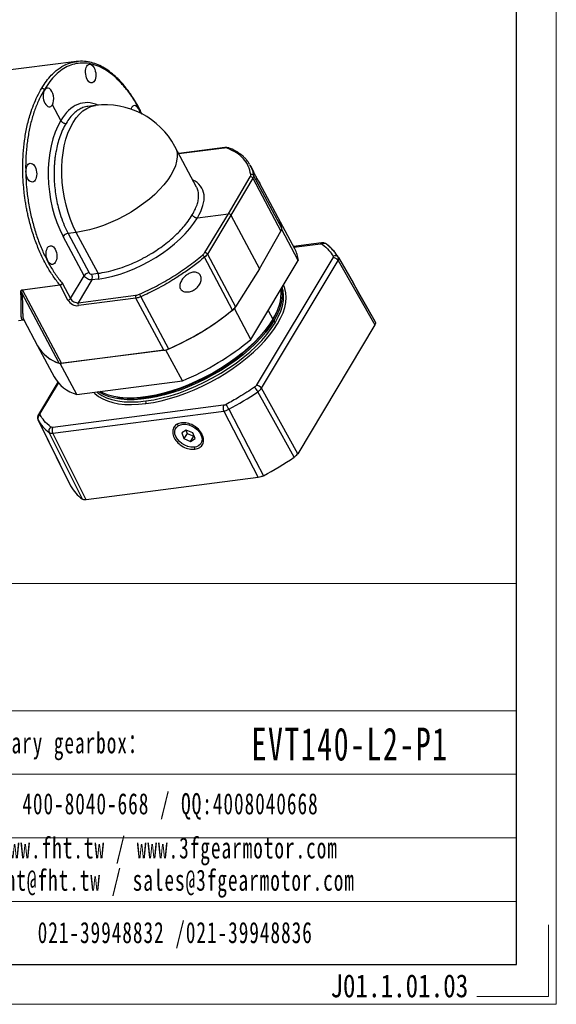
# Model space of a CAD drawing. Header units: millimetres. Extents: x -16 to 1014, y 0 to 717.
# Tile 11 of 15: x 851 to 1014, y 0 to 299. Entities that reach past the tile are written whole.
import ezdxf

# ---------------------------------------------------------------- set-up
doc = ezdxf.new("R2010")
doc.units = ezdxf.units.MM
doc.header["$LTSCALE"] = 2.5
doc.layers.get('0').update_dxf_attribs({"lineweight": 35})
doc.layers.add('6文字层', color=3, linetype='Continuous')
doc.layers.add('标注线', color=7, linetype='Continuous')
doc.layers.add('SLD-0', color=7, linetype='Continuous', lineweight=18)
doc.layers.add('图框_外框线', color=7, linetype='Continuous', lineweight=18)
doc.styles.add('标准', font='txt', dxfattribs={"width": 0.667})
doc.styles.add('样式 1', font='txt', dxfattribs={"width": 0.8})

# ---------------------------------------------------------------- blocks, each defined once
blk = doc.blocks.new('140L22222222222')
at = {"linetype": 'Continuous', "lineweight": 25}
for p, q in [((178.68, 85.42), (135.94, 79.91)), ((163.55, 71.79), (163.45, 71.98)), ((171.29, 57.24), (167.27, 64.8)), ((187.79, 64.42), (184.14, 63.95)), ((235.99, 25.5), (225.7, 44.84)), ((249.41, 44.34), (227.47, 41.51)), ((249.13, 44.13), (227.56, 41.35)), ((251.3, 44.19), (251.25, 44.2)), ((261.47, 36.02), (261.56, 35.85)), ((261.62, 35.86), (261.5, 36.06)), ((262.44, 34.34), (261.62, 35.88)), ((251.16, 12.81), (261.57, 30.42)), ((262.82, 29.76), (252.4, 12.14)), ((262.82, 29.76), (276.24, 4.54)), ((276.57, 5.89), (263.17, 31.09)), ((274.96, 10.81), (266.07, 27.52)), ((236.37, 10.9), (251.16, 12.81)), ((239.9, -5.76), (251.16, 12.81)), ((252.4, 12.14), (241.14, -6.44)), ((252.4, 12.14), (266.03, -13.47)), ((282.81, -3.93), (274.96, 10.81)), ((276.66, 5.28), (276.38, 4.81)), ((284.5, -9.47), (276.66, 5.28)), ((182.33, -16.79), (172.34, 1.98)), ((178.63, 3.92), (174.74, 3.42)), ((174.74, 3.42), (184.73, -15.36)), ((189.04, -15.63), (178.63, 3.92)), ((266.03, -13.47), (276.24, 4.54)), ((295.6, -1.14), (282.24, -2.87)), ((282.42, -3.2), (295.03, -1.58)), ((253.19, -33.14), (239.79, -7.95)), ((241.14, -6.44), (254.56, -31.65)), ((300.96, -8.22), (264.45, -69.17)), ((303.63, -8.09), (303.43, -7.78)), ((303.64, -8.2), (303.62, -8.04)), ((303.62, -8.04), (310.58, -20.23)), ((266.03, -13.47), (254.56, -31.65)), ((261.94, -47.14), (284.5, -9.47)), ((266.91, -70.46), (303.42, -9.51)), ((303.42, -9.51), (320.98, -40.25)), ((175.86, -27.65), (182.33, -16.79)), ((185.97, -16.02), (189.04, -15.63)), ((189.13, -18.4), (186.06, -18.8)), ((152.92, -23.47), (170.8, -21.16)), ((170.92, -21.34), (153.03, -23.65)), ((174.66, -28.37), (170.92, -21.34)), ((172.01, -20.42), (175.86, -27.65)), ((186.06, -18.8), (179.59, -29.66)), ((321.12, -38.68), (310.58, -20.23)), ((170.52, -58.55), (152.66, -24.98)), ((153.03, -23.65), (171.65, -58.63)), ((179.59, -29.66), (207.05, -26.11)), ((207.1, -27.5), (179.64, -31.04)), ((220.32, -52.34), (207.1, -27.5)), ((209.34, -26.85), (222.56, -51.7)), ((254.37, -31.93), (254.09, -32.4)), ((261.94, -47.14), (254.09, -32.4)), ((270.16, -33.41), (272.36, -37.54)), ((272.15, -37.98), (272.36, -37.54)), ((273.77, -34.98), (273.99, -34.51)), ((151.17, -38.12), (153.4, -37.83)), ((153.57, -37.8), (160.2, -50.26)), ((153.68, -37.73), (153.58, -37.77)), ((153.6, -37.88), (153.61, -37.88)), ((153.65, -37.76), (153.68, -37.82)), ((272.15, -37.98), (272.77, -38.31)), ((272.77, -38.31), (273.43, -39.2)), ((320.98, -40.25), (284.19, -101.66)), ((321.17, -38.78), (321.12, -38.68)), ((160.2, -50.26), (168.05, -65.01)), ((221.37, -52.21), (170.98, -58.71)), ((220.32, -52.34), (171.65, -58.63)), ((229.22, -66.95), (221.37, -52.21)), ((178.83, -73.46), (170.98, -58.71)), ((169.79, -67.59), (160.57, -82.98)), ((161.46, -82.46), (170.13, -67.99)), ((178.83, -73.46), (229.22, -66.95)), ((198.33, -74.77), (198.85, -74.85)), ((284.19, -101.66), (266.91, -70.46)), ((248.9, -78.58), (167.39, -89.1)), ((167.45, -91.85), (248.96, -81.33)), ((248.96, -81.33), (265.43, -113.03)), ((160.38, -85.47), (160.41, -85.66)), ((160.39, -85.61), (175.92, -117.04)), ((227.2, -88.36), (227.06, -87.8)), ((228.76, -86.94), (229.19, -87.04)), ((183.29, -123.63), (167.45, -91.85)), ((231.05, -90.38), (228.94, -91.75)), ((228.94, -91.75), (229.98, -94.46)), ((231.47, -91.98), (229.98, -94.46)), ((230.9, -90.48), (231.47, -91.98)), ((234.21, -91.72), (231.05, -90.38)), ((231.47, -91.98), (234.63, -93.32)), ((233.14, -95.8), (234.63, -93.32)), ((235.25, -94.43), (234.21, -91.72)), ((234.63, -93.32), (234.78, -93.22)), ((227.82, -95.86), (227.89, -95.92)), ((229.98, -94.46), (233.14, -95.8)), ((231.58, -98.13), (231.65, -98.16)), ((233.14, -95.8), (235.25, -94.43)), ((235.19, -99.58), (235.16, -98.56)), ((236.99, -97.82), (237.24, -97.83)), ((265.43, -113.03), (183.29, -123.63))]:
    blk.add_line(p, q, dxfattribs=at)
at = {"linetype": 'Continuous', "lineweight": 25, "flags": 128}
for points in [[(178.63, 3.92), (177.18, 6.88), (175.88, 10.05), (174.74, 13.37), (173.77, 16.83), (172.98, 20.39), (172.38, 24.02), (171.98, 27.67), (171.77, 31.32), (171.76, 34.94), (171.96, 38.48), (172.35, 41.9), (172.94, 45.19), (173.72, 48.31), (174.68, 51.22), (175.81, 53.9), (177.11, 56.33), (178.55, 58.47), (180.13, 60.31), (181.83, 61.84), (183.63, 63.03), (185.52, 63.88), (187.47, 64.37), (187.79, 64.42)], [(225.7, 44.84), (226.27, 43.52), (226.66, 41.76), (226.73, 39.86), (226.47, 37.84), (225.89, 35.72), (224.98, 33.51), (223.76, 31.25), (222.24, 28.94), (220.44, 26.62), (218.37, 24.31), (216.05, 22.02), (213.5, 19.79), (210.75, 17.62), (207.83, 15.55), (204.76, 13.59), (201.58, 11.76), (198.3, 10.08), (194.97, 8.57), (191.62, 7.23), (188.28, 6.09), (184.98, 5.15), (181.76, 4.43), (178.63, 3.92)], [(211.78, -77.77), (215.43, -77.2), (219.19, -76.41), (223.02, -75.41), (226.92, -74.2), (230.84, -72.79), (234.77, -71.2), (238.67, -69.43), (242.52, -67.49), (246.3, -65.41), (249.97, -63.19), (253.51, -60.84), (256.9, -58.39), (260.11, -55.85), (263.13, -53.24), (265.93, -50.57), (268.49, -47.87), (270.8, -45.15), (272.84, -42.44), (274.59, -39.74), (276.05, -37.08), (277.2, -34.48), (278.03, -31.95), (278.55, -29.51), (278.74, -27.18), (278.61, -24.98), (278.15, -22.91), (277.48, -21.2)], [(276.51, -22.82), (276.65, -23.55), (276.83, -25.74), (276.68, -28.07), (276.19, -30.5), (275.37, -33.04), (274.23, -35.65), (272.77, -38.31)], [(273.43, -39.2), (274.93, -36.45), (276.09, -33.76), (276.91, -31.15), (277.38, -28.65), (277.5, -26.27), (277.26, -24.03), (276.82, -22.37)], [(310.58, -20.23), (313.42, -25.21), (321.17, -38.78)], [(272.36, -37.54), (270.6, -40.25), (268.54, -42.97), (266.21, -45.7), (263.61, -48.41), (260.78, -51.08), (257.72, -53.69), (254.46, -56.22), (251.02, -58.66), (247.44, -60.99), (243.72, -63.19), (239.91, -65.24), (236.03, -67.13), (232.1, -68.85), (228.16, -70.38), (224.23, -71.71), (220.34, -72.84), (216.52, -73.75), (212.8, -74.44), (209.2, -74.91), (205.76, -75.14), (202.48, -75.14), (199.41, -74.92), (196.55, -74.46), (193.93, -73.77), (191.58, -72.87), (189.95, -72.02)], [(273.77, -34.98), (273.59, -35.34), (272.15, -37.98)], [(272.15, -37.98), (273.59, -35.34), (273.77, -34.98)], [(272.77, -38.31), (271.01, -41.02), (268.96, -43.75), (266.62, -46.48), (264.03, -49.18), (261.19, -51.85), (258.13, -54.47), (254.87, -57), (251.44, -59.44), (247.85, -61.77), (244.14, -63.96), (240.33, -66.01), (236.44, -67.91), (232.52, -69.62), (228.57, -71.15), (224.64, -72.49), (220.76, -73.62), (216.94, -74.53), (213.21, -75.22), (209.62, -75.68), (206.17, -75.92), (202.89, -75.92), (199.82, -75.69), (196.96, -75.23), (194.35, -74.55), (191.99, -73.64), (189.91, -72.52), (189.29, -72.11)], [(272.15, -37.98), (270.41, -40.66), (268.37, -43.36), (266.06, -46.06), (263.49, -48.74), (260.68, -51.39), (257.65, -53.97), (254.43, -56.48), (251.02, -58.9), (247.47, -61.2), (243.8, -63.38), (240.02, -65.41), (236.18, -67.28), (232.29, -68.98), (228.38, -70.5), (224.49, -71.82), (220.64, -72.94), (216.86, -73.84), (213.18, -74.52), (209.61, -74.98), (206.2, -75.21), (202.96, -75.22), (199.91, -74.99), (198.85, -74.85)], [(198.85, -74.85), (199.91, -74.99), (202.96, -75.22), (206.2, -75.21), (209.61, -74.98), (213.18, -74.52), (216.86, -73.84), (220.64, -72.94), (224.49, -71.82), (228.38, -70.5), (232.29, -68.98), (236.18, -67.28), (240.02, -65.41), (243.8, -63.38), (247.47, -61.2), (251.02, -58.9), (254.43, -56.48), (257.65, -53.97), (260.68, -51.39), (263.49, -48.74), (266.06, -46.06), (268.37, -43.36), (270.41, -40.66), (272.15, -37.98)], [(211.81, -76.52), (215.59, -75.92), (219.49, -75.08), (223.47, -74.01), (227.51, -72.72), (231.58, -71.22), (235.64, -69.51), (239.67, -67.61), (243.62, -65.54), (247.48, -63.31), (251.22, -60.94), (254.8, -58.45), (258.2, -55.85), (261.39, -53.17), (264.34, -50.42), (267.05, -47.63), (269.47, -44.81), (271.61, -42), (273.43, -39.2)], [(186.96, -72.41), (187.54, -72.99), (189.23, -74.37), (191.22, -75.55), (193.48, -76.53), (195.99, -77.29), (198.75, -77.83), (201.73, -78.15), (204.91, -78.25), (208.26, -78.12), (211.78, -77.77)], [(188.44, -72.22), (188.91, -72.61), (190.84, -73.91), (193.08, -75), (195.61, -75.86), (198.4, -76.48), (201.44, -76.86), (204.71, -76.99), (208.17, -76.88), (211.81, -76.52)], [(282.51, -103.32), (272.8, -85.81), (265.22, -72.13)], [(251.4, -80.5), (260.59, -98.21), (267.85, -112.2)], [(160.41, -85.66), (169.09, -103.21), (175.94, -117.08)], [(236.99, -97.82), (235.92, -98.32), (234.66, -98.56), (233.27, -98.52), (231.81, -98.21), (230.38, -97.64), (229.03, -96.85), (227.83, -95.86), (226.85, -94.74), (226.13, -93.54), (225.7, -92.31), (225.6, -91.12), (225.83, -90.03), (226.37, -89.1), (227.2, -88.36)], [(227.2, -88.36), (228.27, -87.86), (229.53, -87.62), (230.93, -87.66), (232.38, -87.97), (233.81, -88.54), (235.17, -89.33), (236.36, -90.32), (237.35, -91.44), (238.07, -92.64), (238.49, -93.87), (238.59, -95.06), (238.36, -96.15), (237.82, -97.08), (236.99, -97.82)], [(181.53, -123.34), (172.63, -105.5), (165.68, -91.56)]]:
    blk.add_lwpolyline(points, dxfattribs=at)
at = {"linetype": 'Continuous', "lineweight": 25}
for centre, radius, start, end in [((192.59, 27.22), 37.5, 28.0217, 97.3548), ((249.47, 43.96), 0.386, 99.946, 152.9385), ((251.06, 43.44), 0.789, 76.1802, 130.6732), ((261.69, 29.14), 1.29, 28.6686, 95.3172), ((262.29, 30.55), 1.03, 31.5968, 115.1325), ((261.45, 3.65), 15.29, 8.4221, 27.9017), ((261.31, 3.6), 15.44, 6.2419, 27.8441), ((274.42, 5.71), 2.16, 327.2575, 4.9507), ((175.25, -0.15), 3.61, 98.2028, 143.7101), ((269.16, -11.14), 15.44, 6.2419, 27.8441), ((295.74, -1.92), 0.787, 100.2505, 154.1332), ((296.96, -3.13), 1.75, 55.9567, 126.6887), ((285.18, -19.47), 21.77, 46.5772, 52.7769), ((286.95, -17.69), 19.26, 30.0889, 45.2064), ((237.71, -9.04), 2.35, 27.8969, 61.8604), ((239.97, -7.11), 1.36, 30.0829, 92.8783), ((301.15, -10.85), 2.64, 30.4207, 94.0975), ((302.05, -9.08), 1.88, 33.521, 121.8691), ((185.24, -18.93), 3.61, 98.2028, 143.7101), ((183.2, -17.51), 3.14, 335.7442, 28.1525), ((186.27, -17.11), 3.14, 335.7442, 28.1525), ((152.12, -24.13), 1.04, 27.6606, 39.4472), ((170, -21.82), 1.04, 27.7776, 39.5636), ((170, -21.82), 1.04, 27.6606, 39.4471), ((253.43, -24.63), 22.91, 325.7095, 3.6578), ((152.01, -25.77), 1.02, 50.4829, 80.7795), ((174.41, -26.58), 1.8, 278.2028, 323.7101), ((208.48, -26.76), 1.57, 155.7442, 208.1525), ((213.69, -24.4), 5, 193.7687, 209.3074), ((181.02, -30.3), 1.57, 155.7442, 208.1525), ((170.3, 69.04), 131.57, 292.8382, 309.5558), ((249.2, -28.1), 6.43, 308.372, 326.4501), ((170.16, 69.33), 131.89, 293.4093, 309.0161), ((176.04, -41.11), 18.29, 210.0371, 252.459), ((176.19, -40.97), 18.49, 210.1778, 253.6524), ((178.15, 54.3), 131.57, 292.8382, 309.5558), ((219.12, -43.99), 8.44, 278.1487, 294.0623), ((171.25, -56.22), 2.44, 252.6853, 279.4434), ((184.03, -55.71), 18.49, 210.1778, 253.6524), ((258.29, -75.71), 7.8, 27.3343, 47.1028), ((264.64, -71.8), 2.64, 30.4207, 94.0975), ((171.45, 67.12), 167.88, 298.44, 303.954), ((210.39, -77.12), 1.54, 334.8211, 22.8633), ((251.73, -79.89), 3.12, 155.0582, 207.4421), ((161.82, -128.05), 101.43, 27.9591, 29.4647), ((162.19, -84.93), 1.92, 115.2544, 202.4541), ((161.55, -83.62), 1.17, 94.2513, 146.7641), ((177.63, -75.59), 19.95, 210.3079, 233.1858), ((167.64, -90.75), 2.12, 122.3089, 202.6442), ((170.22, -90.41), 3.12, 155.0582, 207.4421), ((187.23, 37.47), 170.01, 298.3077, 304.0864), ((193.49, -107.04), 20.22, 209.7639, 233.7297)]:
    blk.add_arc(centre, radius, start, end, dxfattribs=at)
for centre, major_axis, ratio in [((185.51, 79.63), (-0.63, 4.46), 0.533506), ((157.21, 32.39), (-0.52, 4.47), 0.557567), ((166.82, -6.92), (-0.52, 4.47), 0.557567)]:
    blk.add_ellipse(centre, major_axis=major_axis, ratio=ratio, dxfattribs=at)
for centre, major_axis, ratio, start_param, end_param in [((165.41, 68.29), (-0.52, 4.47), 0.557567, 0.611647, 3.753239), ((165.41, 68.29), (-0.63, 4.46), 0.533506, 3.740304, 6.881897), ((187.59, 26.56), (-5.51, 39.12), 0.533506, 5.95727, 6.881013), ((206.84, 59.88), (-0.63, 4.46), 0.533506, 4.867108, 7.09087), ((187.62, 26.6), (-4.58, 39.24), 0.557567, 0.61253, 2.182443), ((247.61, 41.7), (3.55, 1.84), 0.464508, 0.40156, 0.90692), ((203.53, 6.64), (35.09, 18.13), 0.464508, 5.620193, 6.606657), ((258.21, 29.93), (3.55, 1.84), 0.464508, 5.645489, 6.123535), ((203.55, 6.68), (34.64, 18.99), 0.488568, 4.03676, 5.606673), ((251.57, 12.03), (0.858, -0.514), 0.689669, 0.852844, 2.423184), ((236.61, -6.12), (3.51, 1.92), 0.488568, 5.103331, 5.581376), ((185.56, -15.25), (0.858, -0.514), 0.689548, 3.994598, 5.565089), ((208.51, -23.57), (3.51, 1.92), 0.488568, 4.03676, 4.542121), ((177.99, -27.94), (3.43, -2.06), 0.689548, 3.994598, 5.565089)]:
    blk.add_ellipse(centre, major_axis=major_axis, ratio=ratio, start_param=start_param, end_param=end_param, dxfattribs=at)
for points, knots in [([(162.2, 72.65), (162.92, 73.81), (164.33, 76.09), (166.67, 78.88), (169.42, 81.48), (172.62, 83.63), (175.66, 84.81), (177.67, 85.3), (178.47, 85.38), (178.68, 85.4)], [0, 0, 0, 0, 0.162242, 0.317893, 0.466951, 0.678097, 0.874422, 0.967063, 1, 1, 1, 1]), ([(209.76, 60.38), (209.62, 60.69), (208.64, 62.87), (206.53, 66.48), (203.47, 71.09), (200.18, 75.09), (196.73, 78.45), (193.16, 81.14), (189.52, 83.11), (185.85, 84.34), (182.2, 84.81), (178.63, 84.52), (175.17, 83.46), (171.88, 81.67), (168.79, 79.14), (165.93, 75.96), (164.27, 73.31), (163.45, 71.98)], [0, 0, 0, 0, 0.011903, 0.082476, 0.153049, 0.223623, 0.294197, 0.364773, 0.435349, 0.505927, 0.576506, 0.647086, 0.717667, 0.78825, 0.858833, 0.929416, 1, 1, 1, 1]), ([(210.05, 60.24), (209.67, 61.02), (208.67, 63.11), (207.03, 66.01), (205.29, 68.81), (203.75, 71.01), (202.34, 72.87), (200.95, 74.55), (199.51, 76.14), (197.6, 78.06), (195.13, 80.2), (192.14, 82.27), (189.05, 83.87), (185.89, 84.96), (182.4, 85.65), (179.95, 85.5), (178.66, 85.41)], [0, 0, 0, 0, 0.047083, 0.12629, 0.188415, 0.239594, 0.287859, 0.33324, 0.378341, 0.428226, 0.515587, 0.60829, 0.699839, 0.790909, 0.890082, 1, 1, 1, 1]), ([(170.8, -21.16), (169.72, -19.8), (167.56, -17.07), (164.59, -12.25), (161.86, -6.94), (159.44, -1.15), (157.36, 5.04), (156.03, 10.11), (155.23, 13.81), (154.8, 16.07), (154.41, 18.35), (154.08, 20.65), (153.79, 22.96), (153.46, 26.14), (153.17, 30.37), (153.07, 35.78), (153.29, 41.63), (153.91, 47.83), (155.03, 54.26), (156.52, 59.94), (158.25, 64.82), (160.04, 68.93), (161.47, 71.39), (162.2, 72.65)], [0, 0, 0, 0, 0.060784, 0.122055, 0.183813, 0.246059, 0.308792, 0.372013, 0.393206, 0.414453, 0.435755, 0.457111, 0.478521, 0.499985, 0.545309, 0.595541, 0.650679, 0.710723, 0.775671, 0.845522, 0.894834, 0.946327, 1, 1, 1, 1]), ([(163.45, 71.98), (162.61, 70.53), (160.94, 67.63), (158.88, 62.58), (157.16, 57.11), (155.85, 51.22), (154.96, 45.01), (154.5, 38.56), (154.47, 31.95), (154.87, 25.27), (155.7, 18.61), (156.95, 12.05), (158.61, 5.68), (160.64, -0.41), (163.03, -6.15), (165.74, -11.45), (168.72, -16.3), (170.91, -19.04), (172.01, -20.42)], [0, 0, 0, 0, 0.062505, 0.125011, 0.187515, 0.250019, 0.312522, 0.375024, 0.437525, 0.500025, 0.562524, 0.625022, 0.687519, 0.750016, 0.812512, 0.875008, 0.937504, 1, 1, 1, 1]), ([(162.2, 72.65), (162.31, 72.65), (162.48, 72.66), (162.73, 72.59), (162.96, 72.48), (163.18, 72.32), (163.35, 72.14), (163.41, 72.03), (163.45, 71.98)], [0, 0, 0, 0, 0.239235, 0.368014, 0.49953, 0.738849, 0.868569, 1, 1, 1, 1]), ([(184.15, 63.91), (183.98, 63.9), (182.98, 63.84), (181.37, 63.26), (179.31, 62.18), (177.4, 60.66), (175.5, 58.63), (174.37, 56.83), (173.78, 55.9)], [0, 0, 0, 0, 0.042276, 0.247137, 0.415935, 0.597679, 0.792369, 1, 1, 1, 1]), ([(171.29, 57.24), (171.42, 57.04), (171.62, 56.74), (172.02, 56.41), (172.46, 56.13), (173.09, 55.88), (173.55, 55.89), (173.78, 55.9)], [0, 0, 0, 0, 0.242826, 0.371038, 0.500187, 0.74975, 1, 1, 1, 1]), ([(173.78, 55.9), (173.2, 54.88), (172.06, 52.89), (170.73, 49.53), (169.7, 46.13), (169.03, 43.1), (168.61, 40.52), (168.35, 38.4), (168.17, 36.37), (168.07, 34.43), (168.02, 32.6), (168.04, 30.15), (168.18, 27.03), (168.58, 23.24), (169.18, 19.53), (170.06, 15.56), (171.28, 11.41), (172.85, 7.18), (174.11, 4.66), (174.74, 3.42)], [0, 0, 0, 0, 0.079953, 0.154922, 0.224907, 0.289907, 0.330479, 0.368833, 0.404969, 0.438888, 0.470588, 0.50007, 0.565566, 0.630206, 0.69399, 0.756918, 0.839465, 0.920492, 1, 1, 1, 1]), ([(251.14, 44.22), (250.91, 44.28), (250.4, 44.42), (249.76, 44.37), (249.41, 44.34)], [0, 0, 0, 0, 0.456137, 1, 1, 1, 1]), ([(261.85, 31.48), (261.54, 32.87), (260.9, 35.65), (258.5, 39.11), (255.17, 42.03), (252.09, 43.37), (250.55, 44.04)], [0, 0, 0, 0, 0.250008, 0.50001, 0.750008, 1, 1, 1, 1]), ([(261.31, 36.36), (261.06, 36.77), (260.5, 37.7), (259.45, 38.92), (258.23, 40.17), (256.62, 41.47), (254.36, 42.93), (252.35, 43.75), (251.25, 44.2)], [0, 0, 0, 0, 0.110153, 0.250288, 0.379445, 0.541485, 0.748287, 1, 1, 1, 1]), ([(261.56, 35.85), (261.87, 35.28), (262.66, 33.82), (262.98, 32.12), (263.17, 31.09)], [0, 0, 0, 0, 0.389752, 1, 1, 1, 1]), ([(264.56, 30.05), (264.41, 30.35), (264.11, 30.96), (263.53, 32.15), (262.92, 33.41), (262.58, 34.06), (262.44, 34.33)], [0, 0, 0, 0, 0.177831, 0.363406, 0.72722, 1, 1, 1, 1]), ([(264.68, 29.82), (264.75, 29.71), (265.14, 29.09), (265.65, 28.26), (266.13, 27.42), (266.29, 27.05), (266.11, 27.25), (265.77, 27.8), (265.42, 28.41), (265.01, 29.17), (264.71, 29.76), (264.56, 30.05)], [0, 0, 0, 0, 0.036338, 0.196864, 0.35709, 0.518147, 0.67824, 0.758747, 0.839477, 0.920715, 1, 1, 1, 1]), ([(233.88, 12.23), (234.43, 13.18), (235.49, 15.02), (236.45, 17.57), (236.94, 19.84), (237.02, 21.62), (236.87, 22.99), (236.62, 24.03), (236.32, 24.86), (236.07, 25.32), (235.98, 25.49)], [0, 0, 0, 0, 0.187563, 0.363436, 0.527616, 0.680101, 0.775279, 0.865255, 0.950028, 1, 1, 1, 1]), ([(189.04, -15.63), (190.36, -15.43), (193.02, -15.01), (197.26, -13.92), (201.29, -12.59), (205.02, -11.09), (207.72, -9.85), (209.74, -8.83), (211.09, -8.12), (212.43, -7.38), (213.77, -6.61), (215.67, -5.45), (218.23, -3.77), (221.48, -1.39), (224.55, 1.16), (227.33, 3.79), (229.77, 6.43), (232.06, 9.28), (233.26, 11.23), (233.88, 12.23)], [0, 0, 0, 0, 0.079509, 0.160538, 0.243088, 0.306018, 0.369804, 0.395568, 0.421469, 0.447507, 0.473682, 0.499995, 0.561159, 0.631189, 0.710079, 0.775081, 0.84507, 0.920043, 1, 1, 1, 1]), ([(233.88, 12.23), (233.9, 12.21), (234.01, 12), (234.33, 11.61), (234.84, 11.24), (235.31, 11.03), (235.8, 10.88), (236.15, 10.89), (236.37, 10.9)], [0, 0, 0, 0, 0.034327, 0.258345, 0.499196, 0.628663, 0.757086, 1, 1, 1, 1]), ([(295.03, -1.58), (295.24, -1.56), (295.6, -1.54), (295.82, -1.67), (295.92, -1.72)], [0, 0, 0, 0, 0.559314, 1, 1, 1, 1]), ([(297.94, -1.67), (297.62, -1.49), (297.11, -1.2), (296.28, -1.09), (295.83, -1.13), (295.6, -1.14)], [0, 0, 0, 0, 0.472781, 0.731696, 1, 1, 1, 1]), ([(295.92, -1.72), (297.06, -2.69), (299.09, -4.41), (300.45, -6.54), (301.05, -7.48)], [0, 0, 0, 0, 0.56, 1, 1, 1, 1]), ([(303.43, -7.78), (302.69, -6.65), (301.21, -4.4), (299.03, -2.58), (297.94, -1.67)], [0, 0, 0, 0, 0.500154, 1, 1, 1, 1]), ([(208.84, -25.59), (211.54, -24.33), (216.93, -21.8), (224.72, -17.28), (232.14, -12.36), (236.59, -8.77), (238.82, -6.98)], [0, 0, 0, 0, 0.249992, 0.49999, 0.749992, 1, 1, 1, 1]), ([(239.79, -7.95), (238.17, -9.26), (235, -11.85), (229.91, -15.47), (223.95, -19.31), (217.1, -23.22), (211.88, -25.66), (209.34, -26.85)], [0, 0, 0, 0, 0.179772, 0.354316, 0.52363, 0.767691, 1, 1, 1, 1]), ([(301.05, -7.48), (301.09, -7.6), (301.16, -7.81), (301.02, -8.09), (300.96, -8.22)], [0, 0, 0, 0, 0.559314, 1, 1, 1, 1]), ([(303.42, -9.51), (303.57, -9.23), (303.81, -8.73), (303.69, -8.36), (303.64, -8.2)], [0, 0, 0, 0, 0.569944, 1, 1, 1, 1]), ([(186.06, -18.8), (185.72, -18.8), (185.03, -18.81), (183.92, -18.38), (182.94, -17.68), (182.53, -17.09), (182.33, -16.79)], [0, 0, 0, 0, 0.250001, 0.5, 0.749999, 1, 1, 1, 1]), ([(228.07, -22.41), (228.02, -22.11), (227.93, -21.5), (228.19, -20.22), (228.95, -18.69), (230.29, -17.14), (231.91, -15.92), (233.71, -15.15), (235.25, -14.99), (236.37, -15.28), (237.11, -15.73), (237.71, -16.37), (238.09, -17.19), (238.24, -18.12), (238.15, -19.11), (237.87, -20.09), (237.26, -21.31), (236.15, -22.64), (234.47, -23.8), (232.62, -24.5), (231.01, -24.58), (229.82, -24.32), (229.01, -23.9), (228.37, -23.27), (228.17, -22.69), (228.07, -22.41)], [0, 0, 0, 0, 0.030186, 0.062242, 0.124866, 0.187264, 0.249602, 0.312021, 0.374119, 0.40539, 0.436705, 0.468423, 0.498946, 0.529376, 0.561308, 0.592543, 0.624379, 0.686877, 0.749478, 0.813896, 0.874467, 0.906915, 0.937195, 0.968828, 1, 1, 1, 1]), ([(152.17, -24.76), (152.16, -24.5), (152.15, -24.1), (152.39, -23.7), (152.64, -23.53), (152.82, -23.49), (152.92, -23.47)], [0, 0, 0, 0, 0.499439, 0.758824, 0.876269, 1, 1, 1, 1]), ([(170.8, -21.16), (170.86, -21.15), (170.97, -21.13), (171.21, -21.05), (171.5, -20.91), (171.82, -20.67), (171.95, -20.5), (172.01, -20.42)], [0, 0, 0, 0, 0.126806, 0.250886, 0.496148, 0.744096, 1, 1, 1, 1]), ([(172.01, -20.42), (171.98, -20.48), (171.93, -20.61), (171.8, -20.79), (171.66, -20.95), (171.46, -21.12), (171.2, -21.27), (171.01, -21.32), (170.92, -21.34)], [0, 0, 0, 0, 0.156328, 0.303598, 0.441869, 0.571217, 0.802565, 1, 1, 1, 1]), ([(153.4, -37.82), (153.3, -37.82), (153.07, -37.83), (152.82, -37.63), (152.65, -37.33), (152.55, -37.02), (152.48, -36.74), (152.43, -36.41), (152.38, -36.02), (152.35, -35.56), (152.32, -34.97), (152.31, -34.07), (152.33, -32.87), (152.35, -31.43), (152.38, -29.89), (152.36, -28.22), (152.31, -26.49), (152.22, -25.31), (152.17, -24.76)], [0, 0, 0, 0, 0.065484, 0.143351, 0.217326, 0.253247, 0.290932, 0.330384, 0.371605, 0.414595, 0.459358, 0.524464, 0.619032, 0.699316, 0.775964, 0.860977, 0.935639, 1, 1, 1, 1]), ([(153.03, -23.65), (152.98, -23.66), (152.88, -23.68), (152.72, -23.8), (152.52, -24.21), (152.6, -24.65), (152.66, -24.98)], [0, 0, 0, 0, 0.074561, 0.157212, 0.363799, 1, 1, 1, 1]), ([(152.66, -24.98), (152.76, -26.07), (152.96, -28.36), (153, -31.16), (153.04, -33.6), (153.12, -35.73), (153.27, -37.23), (153.56, -37.64), (153.65, -37.76)], [0, 0, 0, 0, 0.161187, 0.338072, 0.504521, 0.67587, 0.903241, 1, 1, 1, 1]), ([(175.86, -27.65), (176.06, -27.95), (176.46, -28.56), (177.44, -29.25), (178.55, -29.68), (179.25, -29.67), (179.59, -29.66)], [0, 0, 0, 0, 0.250017, 0.5, 0.749983, 1, 1, 1, 1]), ([(209.34, -26.85), (208.95, -27), (208.18, -27.31), (207.45, -27.44), (207.1, -27.5)], [0, 0, 0, 0, 0.505434, 1, 1, 1, 1]), ([(321.17, -38.78), (321.24, -38.99), (321.39, -39.41), (321.11, -39.97), (320.98, -40.25)], [0, 0, 0, 0, 0.500077, 1, 1, 1, 1]), ([(263.6, -70), (261.15, -71.6), (256.78, -74.46), (252.16, -77.03), (250.12, -78.16)], [0, 0, 0, 0, 0.56, 1, 1, 1, 1]), ([(264.45, -69.17), (264.33, -69.33), (264.12, -69.62), (263.76, -69.88), (263.6, -70)], [0, 0, 0, 0, 0.559314, 1, 1, 1, 1]), ([(265.22, -72.13), (265.58, -71.87), (266.29, -71.33), (266.71, -70.75), (266.91, -70.46)], [0, 0, 0, 0, 0.5, 1, 1, 1, 1]), ([(250.12, -78.16), (249.89, -78.27), (249.47, -78.47), (249.08, -78.55), (248.9, -78.58)], [0, 0, 0, 0, 0.559314, 1, 1, 1, 1]), ([(160.57, -82.98), (160.41, -83.34), (160.14, -83.92), (160.12, -84.81), (160.26, -85.26), (160.34, -85.49)], [0, 0, 0, 0, 0.450337, 0.715861, 1, 1, 1, 1]), ([(161.37, -83.2), (161.33, -83.08), (161.26, -82.86), (161.4, -82.58), (161.46, -82.46)], [0, 0, 0, 0, 0.559314, 1, 1, 1, 1]), ([(166.51, -88.95), (165.37, -87.99), (163.33, -86.26), (161.97, -84.13), (161.37, -83.2)], [0, 0, 0, 0, 0.56, 1, 1, 1, 1]), ([(248.96, -81.33), (249.36, -81.25), (250.16, -81.1), (250.99, -80.7), (251.4, -80.5)], [0, 0, 0, 0, 0.5, 1, 1, 1, 1]), ([(167.39, -89.1), (167.19, -89.11), (166.82, -89.13), (166.6, -89.01), (166.51, -88.95)], [0, 0, 0, 0, 0.559314, 1, 1, 1, 1]), ([(228.76, -86.94), (227.94, -87.15), (226.3, -87.56), (224.84, -89.31), (224.43, -91.59), (225.17, -94.14), (226.95, -96.55), (229.49, -98.45), (232.44, -99.63), (234.27, -99.59), (235.19, -99.58)], [0, 0, 0, 0, 0.12498, 0.249972, 0.37498, 0.5, 0.62502, 0.750028, 0.87502, 1, 1, 1, 1]), ([(235.19, -99.58), (236.01, -99.37), (237.65, -98.96), (239.11, -97.21), (239.52, -94.93), (238.77, -92.38), (236.99, -89.96), (234.45, -88.06), (231.5, -86.89), (229.67, -86.92), (228.76, -86.94)], [0, 0, 0, 0, 0.12498, 0.249972, 0.37498, 0.5, 0.62502, 0.750028, 0.87502, 1, 1, 1, 1]), ([(165.68, -91.56), (165.9, -91.68), (166.35, -91.92), (167.08, -91.87), (167.45, -91.85)], [0, 0, 0, 0, 0.5, 1, 1, 1, 1]), ([(284.19, -101.66), (283.98, -101.95), (283.58, -102.53), (282.87, -103.06), (282.51, -103.32)], [0, 0, 0, 0, 0.500077, 1, 1, 1, 1]), ([(267.85, -112.2), (267.44, -112.4), (266.61, -112.8), (265.82, -112.95), (265.43, -113.03)], [0, 0, 0, 0, 0.500077, 1, 1, 1, 1]), ([(183.29, -123.63), (182.93, -123.65), (182.2, -123.7), (181.75, -123.46), (181.53, -123.34)], [0, 0, 0, 0, 0.500077, 1, 1, 1, 1])]:
    blk.add_open_spline(points, degree=3, knots=knots, dxfattribs=at)
for points in [[(263.17, 31.09), (263.17, 30.88), (263.19, 30.48), (262.94, 30), (262.82, 29.76)], [(241.14, -6.44), (240.96, -6.69), (240.61, -7.2), (240.06, -7.7), (239.79, -7.95)]]:
    blk.add_open_spline(points, degree=3, dxfattribs=at)

msp = doc.modelspace()

# ---------------------------------------------------------------- linework, layer by layer
at = {"layer": '图框_外框线'}
for p, q in [((89.56, 127.941), (1001.798, 127.941)), ((89.56, 89.275), (1001.798, 89.275)), ((176.981, 69.941), (1001.798, 69.941)), ((176.981, 50.608), (1001.798, 50.608)), ((176.981, 31.275), (1001.798, 31.275))]:
    msp.add_line(p, q, dxfattribs=at)
at = {"layer": '图框_外框线', "color": 3}
msp.add_lwpolyline([(0, 0), (1013.868, 0), (1013.868, 716.949), (0, 716.949)], close=True, dxfattribs=at)
at = {"layer": '图框_外框线', "color": 3, "lineweight": 25}
msp.add_lwpolyline([(60.349, 12.07), (1001.798, 12.07), (1001.798, 704.879), (60.349, 704.879)], close=True, dxfattribs=at)
at = {"layer": '图框_外框线', "color": 3}
msp.add_lwpolyline([(1011.454, 24.14), (1011.454, 2.414), (989.728, 2.414)], dxfattribs=at)

# ---------------------------------------------------------------- block references
at = {"layer": '标注线', "xscale": 0.6375, "yscale": 0.6375, "zscale": 0.6375}
msp.add_blockref('140L22222222222', (754.088, 232.255), dxfattribs=at)

# ---------------------------------------------------------------- texts
at = {"layer": '6文字层', "insert": (945.209, 9.131), "char_height": 7, "width": 43.30442, "attachment_point": 1, "style": '样式 1'}
msp.add_mtext('J01.1.01.03', dxfattribs=at)
at = {"layer": 'SLD-0', "color": 1, "attachment_point": 2, "line_spacing_factor": 1.15057, "style": '标准'}
for s, insert, char_height, width in [('\\pxt3.222187;{\\T1.1;\\C256;EVT140-L2-P1}', (951.189, 84.155), 10, 82.41508), ('\\T1.1;  行星减速机Planetary gearbox：', (840.815, 82.758), 6.44437, 118.98985), ('\\T1.1;400-8040-668 / QQ:4008040668', (896.612, 64.215), 6.44437, 143.83317), ('\\T1.1;www.fht.tw / www.3fgearmotor.com ', (896.018, 50.792), 6.44437, 108.63848), ('\\T1.1;\\pxt12;fht@fht.tw / sales@3fgearmotor.com ', (897.982, 40.979), 6.44437, 136.93219), ('{\\T1.1;021-39948832 /021-39948836 }', (898.049, 25.054), 6.44437, 203.14927)]:
    msp.add_mtext(s, dxfattribs=dict(at, insert=insert, char_height=char_height, width=width))

doc.saveas('drawing.dxf')
